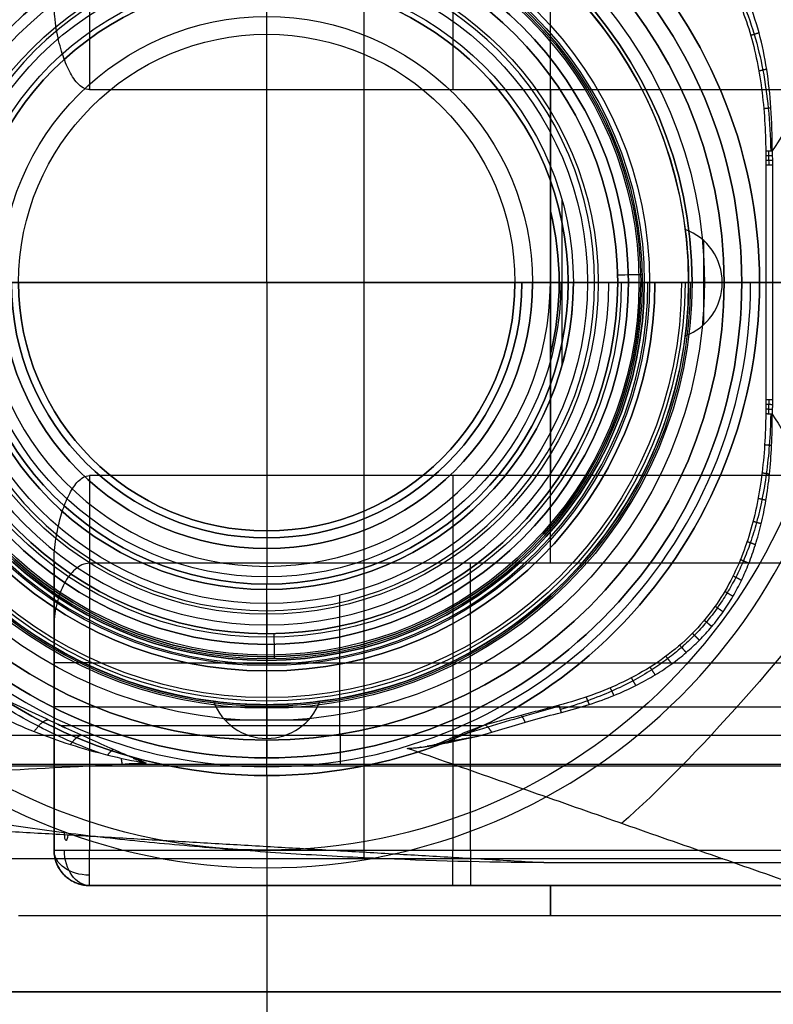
# Model space of a CAD drawing. Header units: centimetres. Extents: x -32 to 15, y -4 to 160.
# Tile 44 of 64: x 6.8 to 8.93, y -2.03 to 0.74. Entities that reach past the tile are written whole.
import ezdxf

# ---------------------------------------------------------------- set-up
doc = ezdxf.new("R2010")
doc.units = ezdxf.units.CM
doc.layers.add('Default', color=7, linetype='Continuous', true_color=0x000000)

# ---------------------------------------------------------------- blocks, each defined once
blk = doc.blocks.new('4255CRO')
at = {"layer": 'Default'}
for p, q in [((77.75, -16.219, -19.914), (77.75, 16.351, -19.914)), ((80.25, 16, 17), (80.25, 5.443, 17)), ((-100, 0, 20), (100, 0, 20)), ((90.5, 0, -19.914), (65, 0, -19.914)), ((68, 0, -17.85), (98, 0, -17.85)), ((68, 0, 17.85), (98, 0, 17.85)), ((84.05, 0, -24.5), (91.127, 0, -24.5)), ((85.6, 0, -32), (89.079, 0, -32)), ((89.263, 0, -31.713), (100, 0, -20)), ((80.25, -5.443, 17), (80.25, -16, 17)), ((80.75, -16, -16), (80.75, -7.913, -16)), ((77.064, -12.758, -24.5), (77.064, -8.812, -24.5)), ((75, -9.05, -29.15), (75, -9.9, -30)), ((75, -9.05, -24.5), (75, -9.05, -29.15)), ((75, -9.9, -30), (75, -9.9, -31.3)), ((70, -10.721, 17), (90.5, -10.721, 17)), ((69, -11.957, 16), (69, -11.957, 13.254)), ((70, -11.957, -16), (91.5, -11.957, -16)), ((69, -12.838, -12.402), (69, -12.838, -15)), ((69, -16, 11.957), (69, -13.254, 11.957)), ((90.5, -13.637, -23.984), (-36, -13.637, -23.984)), ((69, -16, -11.457), (69, -13.688, -11.457)), ((87.868, -16.25, -26.375), (-87.868, -16.25, -26.375)), ((70, -17, 10.721), (90.5, -17, 10.721)), ((70, -17, -10.221), (90.5, -17, -10.221)), ((80.25, -17, 16), (80.25, -17, 5.443)), ((80.25, -17, -5.443), (80.25, -17, -15)), ((9.242, -20, -0.375), (100, -20, -0.375))]:
    blk.add_line(p, q, dxfattribs=at)
for centre, radius, start, end in [((75, 0, -32), 10.6, 0, 180), ((75, 0, -31.3), 9.9, 0, 180), ((75, 0, -32), 10.6, 180, 0), ((75, 0, -31.3), 9.9, 180, 0), ((75.003, 0.007, -32), 13.785, 244.6298, 245.1385)]:
    blk.add_arc(centre, radius, start, end, dxfattribs=at)
at = {"layer": 'Default', "extrusion": (0, 0, -1)}
for centre, radius, start, end in [((-75, 0, 30), 9.9, 0, 180), ((-75, 0, 30.65), 9.9, 0, 180), ((-75, 0, 29.15), 9.05, 0, 180), ((-75, 0, 24.5), 9.05, 0, 180), ((-75, 0, 26.825), 9.05, 0, 180), ((-75, 0, 30), 9.9, 180, 0), ((-75, 0, 30.65), 9.9, 180, 0), ((-75, 0, 29.15), 9.05, 180, 0), ((-75, 0, 24.5), 9.05, 180, 0), ((-75, 0, 26.825), 9.05, 180, 0), ((-70, -16, -16), 1, 270, 0), ((-70, -16, 15), 1, 270, 0), ((-70, -16, -10.721), 1, 270, 0), ((-70, -16, 10.221), 1, 270, 0)]:
    blk.add_arc(centre, radius, start, end, dxfattribs=at)
at = {"layer": 'Default', "extrusion": (1, 0, 0)}
for centre, radius, start, end in [((0, 0, 83), 17.85, 243.6835, 296.3165), ((0, 0, 83), 17.85, 72.2472, 107.7528), ((-12.758, -23.5, 77.079), 1, 213.6901, 270), ((-16, -15, 70), 1, 180, 270), ((0, 0, 83), 17.85, 180, 197.7528), ((0, 0, 83), 17.85, 162.2472, 180)]:
    blk.add_arc(centre, radius, start, end, dxfattribs=at)
at = {"layer": 'Default', "extrusion": (0.020786, -0.999527, 0.022676)}
blk.add_arc((90.054, -32.343, -2.573), 1, 137.476, 156.8211, dxfattribs=at)
at = {"layer": 'Default', "extrusion": (0, -1, 0)}
for centre, start, end in [((90, -32.389, -3.307), 137.4896, 157.1087), ((90, -32.389, 0), 137.4896, 157.1087), ((70, 16, 10.721), 90, 180), ((70, -15, 16), 180, 270)]:
    blk.add_arc(centre, 1, start, end, dxfattribs=at)
at = {"layer": 'Default', "extrusion": (-0.021142, 0.999776, 0)}
blk.add_arc((-85.583, -31.3, -1.586), 0.7, 270, 0, dxfattribs=at)
at = {"layer": 'Default', "extrusion": (0, 1, 0)}
for centre, radius, start, end in [((-85.6, -31.3, 0), 0.7, 270, 0), ((-70, -15, -11.957), 1, 270, 0), ((-70, 16, -16), 1, 0, 90)]:
    blk.add_arc(centre, radius, start, end, dxfattribs=at)
at = {"layer": 'Default', "extrusion": (9.62912e-08, -1, -1.85648e-08)}
blk.add_arc((90, -32.389, 3.307), 1, 137.4896, 157.1087, dxfattribs=at)
at = {"layer": 'Default', "extrusion": (-0.020791, -0.999527, -0.022675)}
blk.add_arc((90.054, -32.343, 2.573), 1, 137.476, 156.8211, dxfattribs=at)
at = {"layer": 'Default', "extrusion": (-0.751148, 0.64511, -0.140036)}
blk.add_arc((-49.601, -32.297, -69.789), 8.139, 237.2745, 315.2765, dxfattribs=at)
at = {"layer": 'Default', "extrusion": (-1, 0, 0)}
for centre, radius, start, end in [((0, 0, -69), 17.85, 26.3165, 63.6835), ((0, 0, -69), 17.85, 302.8244, 333.6835), ((16, 16, -70), 1, 0, 90), ((16, 16, -80.25), 1, 0, 90), ((16, -15, -80.75), 1, 270, 0)]:
    blk.add_arc(centre, radius, start, end, dxfattribs=at)
at = {"layer": 'Default', "extrusion": (0.999776, 0.021142, 0)}
blk.add_arc((-12.186, -31.3, 74.983), 0.7, 270, 0, dxfattribs=at)
at = {"layer": 'Default', "extrusion": (-0.962222, -0.271234, 0.023667)}
blk.add_arc((34.959, -30.603, -77.627), 1, 133.6883, 154.4221, dxfattribs=at)
at = {"layer": 'Default', "extrusion": (-0.994517, 0.058006, -0.087009)}
blk.add_arc((10.671, -26.557, -68.082), 1, 326.1644, 38.44, dxfattribs=at)
at = {"layer": 'Default', "extrusion": (0, 0.707107, -0.707107)}
blk.add_arc((-70, -21.92, -0.707), 1, 270, 0, dxfattribs=at)
at = {"layer": 'Default', "extrusion": (-0.707107, 0, -0.707107)}
blk.add_arc((16, -38.184, -60.811), 1, 0, 90, dxfattribs=at)
at = {"layer": 'Default'}
for points, degree in [([(99.68, 20, -20.349), (94.469, 11.856, -26.033), (89.259, 3.711, -31.718)], 2), ([(70, 16, 17), (70, 10.721, 17), (70, 5.443, 17)], 2), ([(89.259, 3.711, -31.718), (89.261, 4.137, -31.715), (89.237, 4.948, -31.71), (89.117, 6.024, -31.705), (88.91, 7.032, -31.702), (88.564, 8.089, -31.701), (87.971, 9.225, -31.701), (87.099, 10.251, -31.701), (86.106, 11.006, -31.701), (85.105, 11.531, -31.702), (84.201, 11.875, -31.705), (83.603, 12.046, -31.707), (83.311, 12.119, -31.709)], 3), ([(83.247, 11.918, -32), (83.559, 11.834, -32), (84.174, 11.643, -32), (85.065, 11.274, -32), (85.922, 10.798, -32), (86.719, 10.2, -32), (87.422, 9.465, -32), (87.948, 8.693, -32), (88.325, 7.938, -32), (88.607, 7.17, -32), (88.82, 6.348, -32), (88.969, 5.471, -32), (89.053, 4.573, -32), (89.073, 3.991, -32), (89.077, 3.701, -32)], 3), ([(70, 5.443, 17), (69.937, 5.443, 17), (69.817, 5.48, 16.988), (69.658, 5.615, 16.944), (69.522, 5.799, 16.882), (69.405, 6.012, 16.808), (69.301, 6.255, 16.719), (69.209, 6.522, 16.617), (69.129, 6.818, 16.498), (69.062, 7.146, 16.359), (69.014, 7.507, 16.197), (69, 7.774, 16.069), (69, 7.913, 16)], 3), ([(70, 5.443, 17), (80.25, 5.443, 17), (90.5, 5.443, 17)], 2), ([(89.077, 3.701, -32), (89.077, 3.636, -32), (89.078, 3.505, -32), (89.079, 3.373, -32), (89.079, 3.307, -32)], 3), ([(89.259, 3.711, -31.718), (89.26, 3.667, -31.717), (89.261, 3.577, -31.715), (89.263, 3.443, -31.714), (89.263, 3.352, -31.713), (89.263, 3.307, -31.713)], 3), ([(89.079, 3.307, -32), (89.079, 0, -32), (89.079, -3.307, -32)], 2), ([(89.263, 3.307, -31.713), (89.263, 0, -31.713), (89.263, -3.307, -31.713)], 2), ([(84.9, 0, -30), (84.475, 0, -29.575), (84.05, 0, -29.15)], 2), ([(84.05, 0, -24.5), (84.05, 0, -26.825), (84.05, 0, -29.15)], 2), ([(84.9, 0, -30), (84.9, 0, -30.65), (84.9, 0, -31.3)], 2), ([(89.079, -3.307, -32), (89.079, -3.373, -32), (89.078, -3.505, -32), (89.077, -3.636, -32), (89.077, -3.701, -32)], 3), ([(89.263, -3.307, -31.713), (89.263, -3.352, -31.713), (89.263, -3.443, -31.714), (89.261, -3.577, -31.715), (89.26, -3.667, -31.717), (89.259, -3.711, -31.718)], 3), ([(89.077, -3.701, -32), (89.073, -3.99, -32), (89.053, -4.571, -32), (88.969, -5.467, -32), (88.822, -6.342, -32), (88.609, -7.163, -32), (88.328, -7.93, -32), (87.953, -8.685, -32), (87.428, -9.458, -32), (86.725, -10.195, -32), (85.927, -10.795, -32), (85.069, -11.272, -32), (84.175, -11.642, -32), (83.559, -11.834, -32), (83.247, -11.918, -32)], 3), ([(83.311, -12.119, -31.709), (83.589, -12.05, -31.707), (84.115, -11.899, -31.705), (84.808, -11.645, -31.703), (85.425, -11.365, -31.702), (85.973, -11.061, -31.701), (86.438, -10.748, -31.701), (86.837, -10.433, -31.701), (87.209, -10.088, -31.701), (87.56, -9.704, -31.701), (87.878, -9.287, -31.701), (88.156, -8.85, -31.701), (88.395, -8.399, -31.701), (88.604, -7.924, -31.701), (88.789, -7.402, -31.702), (88.952, -6.814, -31.703), (89.088, -6.151, -31.705), (89.188, -5.415, -31.708), (89.249, -4.61, -31.712), (89.261, -4.02, -31.716), (89.259, -3.711, -31.718)], 3), ([(89.259, -3.711, -31.718), (94.469, -11.856, -26.033), (99.68, -20, -20.349)], 2), ([(69, -7.913, 16), (69, -7.789, 16.062), (69.011, -7.548, 16.177), (69.051, -7.218, 16.327), (69.107, -6.917, 16.456), (69.174, -6.643, 16.569), (69.252, -6.392, 16.667), (69.338, -6.163, 16.753), (69.44, -5.944, 16.832), (69.553, -5.753, 16.898), (69.678, -5.596, 16.95), (69.824, -5.478, 16.989), (69.939, -5.443, 17), (70, -5.443, 17)], 3), ([(90.5, -5.443, 17), (80.25, -5.443, 17), (70, -5.443, 17)], 2), ([(70, -5.443, 17), (70, -10.721, 17), (70, -16, 17)], 2), ([(70, -7.913, -16), (69.927, -7.913, -16), (69.785, -7.946, -15.984), (69.588, -8.077, -15.918), (69.425, -8.259, -15.825), (69.283, -8.485, -15.705), (69.17, -8.735, -15.567), (69.08, -9.017, -15.406), (69.017, -9.33, -15.219), (69, -9.558, -15.076), (69, -9.676, -15)], 3), ([(69, -7.913, 16), (69, -11.957, 16), (69, -16, 16)], 2), ([(91.5, -7.913, -16), (80.75, -7.913, -16), (70, -7.913, -16)], 2), ([(70, -7.913, -16), (70, -11.957, -16), (70, -16, -16)], 2), ([(69, -16, -15), (69, -12.838, -15), (69, -9.676, -15)], 2), ([(64.048, -9.919, -32), (64.28, -10.132, -32), (64.738, -10.522, -31.977), (65.366, -10.995, -31.906), (65.993, -11.416, -31.808), (66.681, -11.828, -31.676), (67.494, -12.252, -31.497), (68.422, -12.663, -31.27), (69.463, -13.037, -30.998), (70.509, -13.331, -30.718), (71.232, -13.484, -30.525), (71.597, -13.547, -30.429)], 3), ([(69.097, -12.448, -32), (68.55, -12.189, -32), (67.433, -11.681, -32), (65.66, -10.836, -32), (64.572, -10.24, -32), (64.048, -9.919, -32)], 3), ([(83.247, -11.918, -32), (83.069, -11.966, -32), (82.712, -12.061, -32), (82.168, -12.203, -32), (81.621, -12.347, -32), (81.256, -12.448, -32), (81.074, -12.5, -32)], 3), ([(80.967, -12.784, -31.41), (81.221, -12.709, -31.473), (81.733, -12.558, -31.581), (82.484, -12.339, -31.683), (83.031, -12.189, -31.71), (83.311, -12.119, -31.709)], 3), ([(69.326, -12.554, -31.919), (69.288, -12.537, -31.933), (69.211, -12.502, -31.96), (69.135, -12.466, -31.987), (69.097, -12.448, -32)], 3), ([(63, -12.758, -24.5), (77.064, -12.758, -24.5), (91.127, -12.758, -24.5)], 2), ([(81.074, -12.5, -32), (75.141, -12.5, -32), (69.208, -12.5, -32)], 2), ([(69.208, -12.5, -32), (69.228, -12.509, -31.986), (69.267, -12.527, -31.959), (69.306, -12.545, -31.932), (69.326, -12.554, -31.919)], 3), ([(69.211, -12.502, -31.998), (69.211, -12.502, -31.979), (69.211, -12.502, -31.96)], 2), ([(69.326, -12.554, -31.919), (69.552, -12.656, -31.766), (69.997, -12.858, -31.462), (70.653, -13.151, -31.024), (71.086, -13.336, -30.746), (71.301, -13.426, -30.611)], 3), ([(79.884, -12.979, -31.282), (80.084, -12.891, -31.413), (80.481, -12.723, -31.666), (80.876, -12.571, -31.893), (81.074, -12.5, -32)], 3), ([(79.097, -13.124, -31.064), (79.183, -13.119, -31.071), (79.363, -13.1, -31.095), (79.641, -13.058, -31.148), (79.94, -13.004, -31.21), (80.259, -12.941, -31.277), (80.598, -12.867, -31.344), (80.841, -12.813, -31.389), (80.967, -12.784, -31.41)], 3), ([(79.097, -13.124, -31.064), (79.151, -13.121, -31.069), (79.255, -13.111, -31.083), (79.389, -13.094, -31.108), (79.511, -13.075, -31.137), (79.62, -13.054, -31.168), (79.72, -13.032, -31.202), (79.809, -13.007, -31.239), (79.861, -12.989, -31.267), (79.884, -12.979, -31.282)], 3), ([(79.884, -12.979, -31.282), (79.912, -12.974, -31.285), (79.971, -12.964, -31.291), (80.066, -12.947, -31.301), (80.168, -12.929, -31.313), (80.278, -12.91, -31.326), (80.395, -12.889, -31.34), (80.522, -12.866, -31.356), (80.658, -12.841, -31.373), (80.804, -12.814, -31.391), (80.911, -12.794, -31.404), (80.967, -12.784, -31.41)], 3), ([(78.966, -13.132, -31.052), (78.988, -13.13, -31.054), (79.034, -13.128, -31.059), (79.075, -13.125, -31.062), (79.097, -13.124, -31.064)], 3), ([(98.573, -20, -20.75), (88.769, -16.566, -25.901), (78.966, -13.132, -31.052)], 2), ([(71.597, -13.547, -30.429), (69.048, -13.684, -30.224), (64.054, -13.938, -29.844), (56.913, -14.261, -29.359), (50.006, -14.537, -28.944), (43.262, -14.773, -28.591), (36.596, -14.972, -28.292), (29.918, -15.139, -28.042), (23.193, -15.273, -27.841), (16.433, -15.373, -27.69), (9.662, -15.439, -27.591), (2.9, -15.471, -27.543), (-3.843, -15.469, -27.547), (-10.573, -15.432, -27.601), (-17.307, -15.362, -27.707), (-24.058, -15.257, -27.864), (-30.835, -15.118, -28.073), (-37.632, -14.944, -28.334), (-44.432, -14.735, -28.648), (-51.216, -14.491, -29.013), (-57.972, -14.215, -29.428), (-64.727, -13.904, -29.894), (-69.299, -13.671, -30.244), (-71.597, -13.547, -30.429)], 3), ([(90.5, -13.59, -24.055), (76.75, -13.59, -24.055), (63, -13.59, -24.055)], 2), ([(71.597, -13.547, -30.429), (71.537, -13.526, -30.46), (71.418, -13.484, -30.523), (71.302, -13.442, -30.584), (71.245, -13.421, -30.614)], 3), ([(71.245, -13.421, -30.614), (71.254, -13.422, -30.614), (71.273, -13.423, -30.613), (71.292, -13.425, -30.611), (71.301, -13.426, -30.611)], 3), ([(71.245, -13.421, -30.614), (71.264, -13.425, -30.609), (71.302, -13.433, -30.598), (71.357, -13.445, -30.582), (71.394, -13.452, -30.572), (71.413, -13.455, -30.567)], 3), ([(71.301, -13.426, -30.611), (71.311, -13.43, -30.605), (71.334, -13.438, -30.593), (71.371, -13.447, -30.579), (71.398, -13.453, -30.571), (71.413, -13.455, -30.567)], 3), ([(71.329, -13.439, -30.591), (71.359, -13.454, -30.568), (71.39, -13.47, -30.545), (71.42, -13.485, -30.522)], 3), ([(71.413, -13.455, -30.567), (71.443, -13.471, -30.544), (71.504, -13.501, -30.498), (71.566, -13.532, -30.452), (71.597, -13.547, -30.429)], 3), ([(56.142, -14.795, -22.247), (69.478, -15.573, -21.08), (82.814, -16.351, -19.914)], 2), ([(69, -16, -7.913), (69, -16.062, -7.789), (69.011, -16.177, -7.548), (69.051, -16.327, -7.218), (69.107, -16.456, -6.917), (69.174, -16.569, -6.643), (69.252, -16.667, -6.392), (69.338, -16.753, -6.163), (69.44, -16.832, -5.944), (69.553, -16.898, -5.753), (69.678, -16.95, -5.596), (69.824, -16.989, -5.478), (69.939, -17, -5.443), (70, -17, -5.443)], 3), ([(70, -17, 5.443), (69.937, -17, 5.443), (69.817, -16.988, 5.48), (69.658, -16.944, 5.615), (69.522, -16.882, 5.799), (69.405, -16.808, 6.012), (69.301, -16.719, 6.255), (69.209, -16.617, 6.522), (69.129, -16.498, 6.818), (69.062, -16.359, 7.146), (69.014, -16.197, 7.507), (69, -16.069, 7.774), (69, -16, 7.913)], 3), ([(69, -16, 16), (69, -16, 11.957), (69, -16, 7.913)], 2), ([(69, -16, -7.913), (69, -16, -11.457), (69, -16, -15)], 2), ([(70, -16, 17), (80.25, -16, 17), (90.5, -16, 17)], 2), ([(70, -16, -16), (80.75, -16, -16), (91.5, -16, -16)], 2), ([(82.814, -16.351, -19.914), (86.657, -16.351, -19.914), (90.5, -16.351, -19.914)], 2), ([(70, -17, 5.443), (80.25, -17, 5.443), (90.5, -17, 5.443)], 2), ([(90.5, -17, 16), (80.25, -17, 16), (70, -17, 16)], 2), ([(70, -17, 16), (70, -17, 10.721), (70, -17, 5.443)], 2), ([(90.5, -17, -5.443), (80.25, -17, -5.443), (70, -17, -5.443)], 2), ([(70, -17, -5.443), (70, -17, -10.221), (70, -17, -15)], 2), ([(70, -17, -15), (80.25, -17, -15), (90.5, -17, -15)], 2), ([(98, -17.85), (83, -17.85), (68, -17.85)], 2), ([(-100, -20, 20), (0, -20, 20), (100, -20, 20)], 2), ([(98.573, -20, -20.75), (0, -20, -20.75), (-98.573, -20, -20.75)], 2)]:
    blk.add_open_spline(points, degree=degree, dxfattribs=at)
for points, knots in [([(83.285, 12.036, -31.804), (83.581, 11.952, -31.811), (84.183, 11.758, -31.827), (85.103, 11.368, -31.852), (86.055, 10.826, -31.874), (86.987, 10.077, -31.889), (87.787, 9.132, -31.889), (88.375, 8.082, -31.872), (88.764, 7.027, -31.849), (89.013, 5.98, -31.822), (89.166, 4.879, -31.794), (89.209, 4.113, -31.775), (89.218, 3.709, -31.766)], [0, 0, 0, 0, 0.0818457, 0.1689778, 0.2679046, 0.3774084, 0.4934004, 0.6046386, 0.7038871, 0.7965974, 0.8930959, 1, 1, 1, 1]), ([(89.154, 3.706, -31.853), (89.154, 3.706, -31.853), (89.155, 3.662, -31.852), (89.157, 3.573, -31.851), (89.158, 3.44, -31.849), (89.159, 3.351, -31.849), (89.159, 3.307, -31.849)], [0, 0, 0, 0, 0, 0.330919, 0.664244, 1, 1, 1, 1]), ([(89.159, -3.307, -31.849), (89.159, -3.351, -31.849), (89.158, -3.44, -31.849), (89.157, -3.573, -31.851), (89.155, -3.662, -31.852), (89.154, -3.706, -31.853)], [0, 0, 0, 0, 0.3357563, 0.6690805, 0.9999993, 0.9999993, 0.9999993, 0.9999993]), ([(89.217, -3.709, -31.766), (89.217, -3.709, -31.766), (89.211, -4.003, -31.773), (89.185, -4.566, -31.786), (89.102, -5.369, -31.807), (88.982, -6.094, -31.825), (88.829, -6.745, -31.841), (88.652, -7.324, -31.855), (88.455, -7.84, -31.867), (88.236, -8.311, -31.876), (87.992, -8.753, -31.883), (87.716, -9.174, -31.887), (87.408, -9.574, -31.889), (87.071, -9.946, -31.888), (86.707, -10.29, -31.884), (86.306, -10.616, -31.878), (85.851, -10.932, -31.869), (85.325, -11.24, -31.857), (84.723, -11.533, -31.842), (84.038, -11.806, -31.824), (83.546, -11.962, -31.811), (83.285, -12.036, -31.804)], [0, 0, 0, 0, 0, 0.0779278, 0.1491759, 0.2145499, 0.2742053, 0.3282173, 0.377412, 0.4236201, 0.4689972, 0.5147996, 0.5610057, 0.6069055, 0.6519695, 0.6976722, 0.7474091, 0.8024952, 0.8624166, 0.9277883, 0.9999995, 0.9999995, 0.9999995, 0.9999995]), ([(70.328, -13.273, -30.766), (70.054, -13.177, -30.868), (69.455, -12.944, -31.089), (68.576, -12.533, -31.4), (67.724, -12.056, -31.679), (67.069, -11.629, -31.873), (66.701, -11.363, -31.969), (66.575, -11.269, -32)], [0.1541166, 0.1541166, 0.1541166, 0.1541166, 0.260942, 0.3897048, 0.5092981, 0.616804, 0.6735266, 0.6735266, 0.6735266, 0.6735266]), ([(83.256, -11.946, -31.944), (83.256, -11.946, -31.944), (82.905, -12.037, -31.948), (82.227, -12.233, -31.911), (81.224, -12.54, -31.75), (80.548, -12.745, -31.579), (80.193, -12.849, -31.473), (80.168, -12.856, -31.466)], [-0.0000027, -0.0000027, -0.0000027, -0.0000027, 0, 0.2486828, 0.4837977, 0.7293641, 0.7479723, 0.7479723, 0.7479723, 0.7479723]), ([(79.627, -13.059, -31.146), (79.604, -13.062, -31.145), (79.569, -13.067, -31.143), (79.535, -13.071, -31.142), (79.524, -13.072, -31.142)], [0.85190942, 0.85190942, 0.85190942, 0.85190942, 0.86359096, 0.8692581, 0.8692581, 0.8692581, 0.8692581]), ([(71.33, -13.439, -30.59), (71.333, -13.439, -30.59), (71.338, -13.44, -30.59), (71.343, -13.44, -30.59), (71.345, -13.44, -30.589)], [0.08475108, 0.08475108, 0.08475108, 0.08475108, 0.09525406, 0.09953701, 0.09953701, 0.09953701, 0.09953701]), ([(82.814, -16.351, -19.914), (81.174, -16.351, -19.914), (78.785, -16.28, -19.914), (75.676, -16.109, -19.914), (73.383, -15.942, -19.914), (71.505, -15.77, -19.914), (70.028, -15.607, -19.914), (68.934, -15.471, -19.914), (67.858, -15.317, -19.914), (66.983, -15.168, -19.914), (66.303, -15.027, -19.914), (65.891, -14.927, -19.914), (65.574, -14.834, -19.914), (65.347, -14.753, -19.914), (65.169, -14.675, -19.914), (65.052, -14.587, -19.914), (65, -14.536, -19.914), (65, -14.485, -19.914)], [-18.045789, -18.045789, -18.045789, -18.045789, -13.534342, -11.278618, -9.022895, -6.767171, -5.639309, -4.511447, -3.383585, -2.255724, -1.691793, -1.127862, -0.845896, -0.563931, -0.281965, -0.140983, 0, 0, 0, 0])]:
    blk.add_open_spline(points, degree=3, knots=knots, dxfattribs=at)
for points, weights, degree in [([(88.887, 7.041, -31.702), (88.791, 7.01, -31.785), (88.713, 6.984, -31.885), (88.654, 6.964, -32)], [1.01052176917, 0.997212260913, 0.99652964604, 1.00847392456], 3), ([(89.103, 6.013, -31.705), (89.011, 5.994, -31.789), (88.937, 5.977, -31.888), (88.882, 5.964, -32)], [1.00653957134, 0.996444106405, 0.998037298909, 1.01131914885], 3), ([(89.223, 4.925, -31.71), (89.138, 4.914, -31.794), (89.07, 4.905, -31.892), (89.02, 4.898, -32)], [1.00328111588, 0.996446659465, 1.00028916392, 1.01480862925], 3), ([(89.257, 3.711, -31.72), (89.181, 3.708, -31.803), (89.121, 3.704, -31.897), (89.077, 3.701, -32)], [1.00715610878, 0.997685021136, 0.997615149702, 1.00694649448], 3), ([(89.259, 3.711, -31.718), (89.258, 3.711, -31.718), (89.258, 3.711, -31.719), (89.257, 3.711, -31.72)], [1.00099551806, 1.00096806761, 1.00094118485, 1.00091486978], 3), ([(89.261, 3.577, -31.715), (89.184, 3.575, -31.799), (89.122, 3.573, -31.895), (89.078, 3.57, -32)], [1.00736757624, 0.997605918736, 0.99754452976, 1.00718340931], 3), ([(89.262, 3.442, -31.714), (89.185, 3.441, -31.798), (89.123, 3.44, -31.895), (89.079, 3.439, -32)], [1.00736078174, 0.997557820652, 0.997546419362, 1.00732657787], 3), ([(89.263, 3.307, -31.713), (89.228, 3.307, -31.751), (89.196, 3.307, -31.792), (89.167, 3.307, -31.835)], [1.00735394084, 1.0029044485, 1.00047407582, 1.00006282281], 3), ([(89.263, -3.307, -31.713), (89.263, -3.307, -31.713), (89.263, -3.307, -31.713), (89.263, -3.307, -31.713)], [1.00735394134, 1.00734850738, 1.00734307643, 1.00733764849], 3), ([(89.261, -3.577, -31.715), (89.184, -3.575, -31.799), (89.122, -3.573, -31.895), (89.078, -3.57, -32)], [1.00736757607, 0.997605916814, 0.997544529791, 1.007183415], 3), ([(89.262, -3.442, -31.714), (89.185, -3.441, -31.798), (89.123, -3.44, -31.895), (89.079, -3.439, -32)], [1.00736078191, 0.997557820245, 0.997546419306, 1.00732657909], 3), ([(89.259, -3.711, -31.718), (89.182, -3.708, -31.801), (89.121, -3.704, -31.896), (89.077, -3.701, -32)], [1.00100029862, 0.997422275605, 1.00344307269, 1.01906268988], 3), ([(89.242, -4.597, -31.712), (89.159, -4.588, -31.796), (89.093, -4.581, -31.893), (89.044, -4.575, -32)], [1.00253009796, 0.996612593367, 1.00107517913, 1.01591785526], 3), ([(89.182, -5.403, -31.708), (89.094, -5.39, -31.792), (89.023, -5.378, -31.89), (88.971, -5.368, -32)], [1.00458276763, 0.996341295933, 0.999215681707, 1.01320592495], 3), ([(89.082, -6.139, -31.705), (88.99, -6.118, -31.789), (88.915, -6.101, -31.888), (88.86, -6.087, -32)], [1.00698674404, 0.996503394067, 0.997817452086, 1.0109289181], 3), ([(88.948, -6.801, -31.703), (88.853, -6.774, -31.786), (88.775, -6.751, -31.886), (88.717, -6.732, -32)], [1.00952571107, 0.996978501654, 0.996826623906, 1.00907007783], 3), ([(88.785, -7.391, -31.702), (88.689, -7.356, -31.784), (88.609, -7.327, -31.885), (88.55, -7.304, -32)], [1.01197483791, 0.997623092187, 0.996171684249, 1.0076206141], 3), ([(88.6, -7.916, -31.701), (88.503, -7.873, -31.783), (88.422, -7.838, -31.883), (88.362, -7.81, -32)], [1.01417671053, 0.998307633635, 0.99576116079, 1.00653729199], 3), ([(88.39, -8.395, -31.701), (88.294, -8.345, -31.782), (88.214, -8.303, -31.883), (88.154, -8.27, -32)], [1.01605840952, 0.998950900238, 0.995512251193, 1.00574246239], 3), ([(88.15, -8.848, -31.701), (88.056, -8.79, -31.781), (87.977, -8.742, -31.882), (87.918, -8.705, -32)], [1.01757045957, 0.999499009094, 0.995367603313, 1.00517624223], 3), ([(87.871, -9.284, -31.701), (87.781, -9.219, -31.781), (87.705, -9.164, -31.882), (87.647, -9.123, -32)], [1.01861140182, 0.999890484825, 0.995292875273, 1.00481857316], 3), ([(87.554, -9.698, -31.701), (87.468, -9.626, -31.781), (87.397, -9.566, -31.882), (87.342, -9.52, -32)], [1.01905121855, 1.00005866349, 0.995266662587, 1.00467521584], 3), ([(87.206, -10.082, -31.701), (87.126, -10.004, -31.781), (87.058, -9.938, -31.882), (87.007, -9.889, -32)], [1.01883116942, 0.999968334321, 0.99527641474, 1.00475541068], 3), ([(86.833, -10.428, -31.701), (86.759, -10.345, -31.781), (86.697, -10.276, -31.882), (86.65, -10.224, -32)], [1.01800187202, 0.999652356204, 0.995330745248, 1.00503703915], 3), ([(86.427, -10.748, -31.701), (86.361, -10.661, -31.782), (86.305, -10.589, -31.883), (86.262, -10.535, -32)], [1.0166341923, 0.999150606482, 0.995449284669, 1.00553022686], 3), ([(85.959, -11.059, -31.701), (85.9, -10.97, -31.782), (85.851, -10.896, -31.883), (85.813, -10.841, -32)], [1.014705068, 0.998470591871, 0.995678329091, 1.00632827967], 3), ([(85.413, -11.361, -31.702), (85.363, -11.271, -31.784), (85.321, -11.196, -31.885), (85.289, -11.141, -32)], [1.0122700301, 0.997699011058, 0.996105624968, 1.00748987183], 3), ([(84.795, -11.641, -31.703), (84.754, -11.551, -31.786), (84.719, -11.478, -31.886), (84.692, -11.423, -32)], [1.00955080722, 0.996984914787, 0.996818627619, 1.00905194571], 3), ([(83.311, -12.119, -31.709), (83.285, -12.036, -31.792), (83.264, -11.968, -31.89), (83.247, -11.918, -32)], [1.02260189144, 1.00435426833, 0.997155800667, 1.00100648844], 3), ([(84.099, -11.894, -31.705), (84.065, -11.807, -31.789), (84.038, -11.736, -31.888), (84.016, -11.683, -32)], [1.00678089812, 0.996480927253, 0.997914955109, 1.01108298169], 3), ([(82.295, -12.395, -31.652), (82.253, -12.307, -31.751), (82.215, -12.24, -31.869), (82.183, -12.2, -32)], [1.02260195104, 1.00155102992, 0.995204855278, 1.00356342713], 3), ([(68.441, -12.657, -31.262), (68.609, -12.426, -31.428), (68.751, -12.313, -31.696), (68.842, -12.328, -32)], [1.0138864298, 0.975912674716, 1.01582103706, 1.13361151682], 3), ([(81.344, -12.673, -31.497), (81.272, -12.559, -31.639), (81.209, -12.491, -31.811), (81.158, -12.476, -32)], [1.02260200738, 0.993345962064, 0.9924916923, 1.02003919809], 3), ([(69.212, -12.502, -31.959), (69.239, -12.515, -31.959), (69.267, -12.527, -31.959)], [0.999975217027, 0.999975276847, 0.999980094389], 2), ([(69.463, -13.024, -30.997), (69.587, -12.852, -31.154), (69.697, -12.763, -31.371), (69.78, -12.76, -31.61)], [1.00289200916, 0.988888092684, 1.0257423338, 1.1134547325], 3), ([(79.73, -13.029, -31.207), (79.727, -13.034, -31.193), (79.725, -13.039, -31.18), (79.723, -13.043, -31.166)], [1.0008221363, 1.00040237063, 1.00014334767, 1.00004506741], 3), ([(79.823, -13.002, -31.247), (79.82, -13.011, -31.227), (79.818, -13.019, -31.206), (79.815, -13.027, -31.185)], [1.00215804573, 1.00110626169, 1.00043893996, 1.00015608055], 3), ([(79.921, -12.972, -31.286), (79.918, -12.986, -31.259), (79.915, -12.998, -31.232), (79.913, -13.009, -31.205)], [1.00392684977, 1.00206732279, 1.00086821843, 1.00032953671], 3), ([(80.023, -12.955, -31.296), (80.021, -12.967, -31.273), (80.019, -12.978, -31.25), (80.017, -12.988, -31.227)], [1.00392684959, 1.00230122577, 1.0011803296, 1.0005641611], 3), ([(80.134, -12.935, -31.309), (80.133, -12.946, -31.289), (80.131, -12.956, -31.27), (80.13, -12.966, -31.25)], [1.0039268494, 1.00253526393, 1.00151353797, 1.00086167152], 3), ([(80.317, -12.903, -31.33), (80.288, -12.872, -31.386), (80.261, -12.847, -31.446), (80.235, -12.828, -31.508)], [1.00881550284, 1.00224050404, 0.999343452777, 1.00012434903], 3), ([(80.254, -12.914, -31.323), (80.253, -12.924, -31.307), (80.252, -12.933, -31.291), (80.252, -12.941, -31.275)], [1.00392684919, 1.0027710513, 1.00187039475, 1.00122487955], 3), ([(80.384, -12.891, -31.339), (80.384, -12.899, -31.326), (80.383, -12.906, -31.314), (80.383, -12.914, -31.301)], [1.00392684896, 1.00300992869, 1.00225358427, 1.00165781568], 3), ([(80.525, -12.865, -31.356), (80.525, -12.871, -31.347), (80.525, -12.877, -31.338), (80.524, -12.883, -31.329)], [1.00392684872, 1.00325220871, 1.00266449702, 1.00216371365], 3), ([(80.678, -12.837, -31.375), (80.678, -12.841, -31.37), (80.678, -12.845, -31.364), (80.678, -12.849, -31.358)], [1.00392684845, 1.00349766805, 1.00310366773, 1.00274484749], 3), ([(80.844, -12.807, -31.396), (80.845, -12.808, -31.393), (80.845, -12.81, -31.391), (80.845, -12.812, -31.389)], [1.00392684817, 1.00374999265, 1.00357911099, 1.00341420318], 3), ([(70.515, -13.32, -30.716), (70.57, -13.246, -30.803), (70.623, -13.191, -30.904), (70.672, -13.157, -31.014)], [1.00013581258, 1.00161776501, 1.01522773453, 1.04096572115], 3), ([(79.124, -13.122, -31.067), (79.124, -13.122, -31.067), (79.124, -13.122, -31.067), (79.124, -13.122, -31.067)], [1.00321207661, 1.00321631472, 1.00322055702, 1.00322480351], 3), ([(79.194, -13.117, -31.075), (79.194, -13.117, -31.074), (79.193, -13.117, -31.074), (79.193, -13.117, -31.074)], [1.00199701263, 1.00201417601, 1.00203145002, 1.00204883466], 3), ([(79.263, -13.11, -31.085), (79.263, -13.11, -31.084), (79.262, -13.11, -31.083), (79.262, -13.11, -31.083)], [1.00115493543, 1.00118853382, 1.00122286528, 1.0012579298], 3), ([(79.333, -13.101, -31.098), (79.333, -13.102, -31.096), (79.332, -13.102, -31.095), (79.331, -13.102, -31.093)], [1.00058153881, 1.00062629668, 1.00067363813, 1.00072356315], 3), ([(79.405, -13.091, -31.113), (79.405, -13.092, -31.11), (79.404, -13.092, -31.107), (79.403, -13.093, -31.105)], [1.0002176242, 1.00026129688, 1.00031154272, 1.0003683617], 3), ([(79.481, -13.08, -31.13), (79.479, -13.081, -31.126), (79.478, -13.082, -31.122), (79.477, -13.083, -31.118)], [1.00002901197, 1.00005315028, 1.00009235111, 1.00014661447], 3), ([(79.559, -13.066, -31.151), (79.558, -13.068, -31.145), (79.556, -13.069, -31.139), (79.555, -13.071, -31.132)], [1.00002007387, 0.999990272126, 0.999993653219, 1.00003021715], 3), ([(79.642, -13.049, -31.176), (79.64, -13.052, -31.167), (79.639, -13.055, -31.158), (79.637, -13.058, -31.148)], [1.00024009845, 1.00008772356, 1.00000787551, 1.00000055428], 3), ([(70.892, -13.409, -30.615), (70.9, -13.47, -30.537), (70.909, -13.529, -30.457), (70.918, -13.584, -30.374)], [1.04435160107, 1.05050731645, 1.05730381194, 1.06474108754], 3), ([(71.341, -13.441, -30.587), (71.341, -13.441, -30.589), (71.34, -13.44, -30.59), (71.34, -13.439, -30.591)], [1.00000219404, 0.999999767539, 0.999999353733, 1.00000095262], 3), ([(71.597, -13.547, -30.429), (71.597, -13.547, -30.429), (71.597, -13.547, -30.429), (71.597, -13.547, -30.429)], [1.00030328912, 1.00030328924, 1.00030328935, 1.00030328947], 3)]:
    blk.add_rational_spline(points, weights, degree=degree, dxfattribs=at)
blk = doc.blocks.new('4725')
at = {"layer": 'Default'}
for p, q in [((9.25, 22.5), (11.7, 22.5)), ((8.25, 18.5), (8.25, 21.5)), ((10.75, 20), (11.8, 20)), ((8.25, 18.5), (8.65, 18.5)), ((8.325, 18.5, 2.349), (8.325, 18.5, -2.349)), ((8, 17.2), (8.65, 17.2)), ((9.65, 7), (10, 7)), ((7.2, 1), (7.5, 1)), ((7.2, 0), (8.3, 0))]:
    blk.add_line(p, q, dxfattribs=at)
at = {"layer": 'Default', "extrusion": (0, 1, 0)}
for centre, radius, start, end in [((0, 0, 22.5), 11.7, 180, 0), ((0, 0, 22.2), 12, 180, 360), ((0, 0, 21.2), 12, 180, 0), ((0, 0, 21.2), 12, 0, 180), ((0, 0, 20.2), 12, 180, 0), ((0, 0, 20), 11.8, 180, 0), ((0, 0, 20), 8.25, 165.8589, 194.1411), ((0, 0, 18.05), 10.55, 0, 180), ((0, 0, 18.05), 10.55, 180, 0), ((0, 0, 17.85), 8.65, 0, 180), ((0, 0, 17.85), 8.65, 180, 0), ((0, 0, 17.2), 8.65, 180, 0), ((0, 0, 16.3), 10.55, 0, 180), ((0, 0, 16.3), 10.55, 180, 0), ((0, 0, 15.694), 10.2, 180, 0), ((0, 0, 15.694), 10.2, 0, 180), ((0, 0, 11.447), 10.2, 0, 180), ((0, 0, 11.447), 10.2, 180, 0), ((0, 0, 8.667), 7.5, 0, 180), ((0, 0, 8.667), 7.5, 180, 0), ((0, 0, 7.2), 10.2, 0, 180), ((0, 0, 7.2), 10.2, 180, 0), ((0, 0, 7), 10, 180, 0), ((0, 0, 5.6), 8.65, 0, 180), ((0, 0, 5.6), 8.65, 180, 0), ((0, 0, 5.2), 8.65, 0, 180), ((0, 0, 5.2), 8.65, 180, 0), ((0, 0, 4.5), 9.35, 180, 0), ((0, 0, 4.5), 9.35, 0, 180), ((0, 0, 2.925), 9.35, 0, 180), ((0, 0, 2.925), 9.35, 180, 0), ((0, 0, 1.35), 9.35, 0, 180), ((0, 0, 1.35), 9.35, 180, 0), ((0, 0, 1), 7.5, 0, 180), ((0, 0, 1), 7.5, 180, 0), ((0, 0, 1), 7.2, 180, 0), ((0, 0, 0.5), 8.5, 180, 0), ((0, 0, 0.5), 8.5, 0, 180), ((0, 0, 0.35), 8.5, 0, 180), ((0, 0, 0.35), 8.5, 180, 0), ((0, 0, 0.5), 7, 180, 0), ((0, 0, 0.5), 7, 0, 180), ((0, 0, 0.2), 8.5, 180, 0), ((0, 0), 8.3, 180, 0), ((0, 0), 8.3, 180, 360), ((0, 0, 0.2), 7, 180, 0)]:
    blk.add_arc(centre, radius, start, end, dxfattribs=at)
at = {"layer": 'Default', "extrusion": (0, -1, 0)}
for centre, radius, start, end in [((0, 0, -22.5), 9.25, 180, 0), ((0, 0, -22.5), 9.25, 0, 180), ((0, 0, -22.2), 12, 0, 180), ((0, 0, -21.5), 8.25, 360, 14.1411), ((0, 0, -20), 10.75, 180, 0), ((0, 0, -19.8), 10.55, 180, 0), ((0, 0, -18.5), 8.65, 337.6466, 360), ((0, 0, -18.5), 8.25, 345.8589, 14.1411), ((0, 0, -17.2), 8, 180, 0), ((0, 0, -16.334), 7.5, 180, 0), ((0, 0, -7), 9.65, 180, 0), ((0, 0, -6), 8.65, 180, 0), ((0, 0, -0.8), 7, 180, 0), ((0, 0), 7.2, 180, 0)]:
    blk.add_arc(centre, radius, start, end, dxfattribs=at)
at = {"layer": 'Default'}
for centre in [(11.8, 20.2), (8.3, 0.2)]:
    blk.add_arc(centre, 0.2, 270, 0, dxfattribs=at)
for points in [[(9.25, 22.5), (8.75, 22, 0), (8.25, 21.5, 0)], [(11.7, 22.5), (11.85, 22.35), (12, 22.2)], [(12, 22.2), (12, 21.2), (12, 20.2)], [(10.55, 16.3), (10.55, 18.05), (10.55, 19.8)], [(8.65, 17.2), (8.65, 17.85), (8.65, 18.5)], [(8, 17.2), (7.75, 16.767), (7.5, 16.334)], [(7.5, 1), (7.5, 8.667), (7.5, 16.334)], [(10.55, 16.3), (10.375, 15.997), (10.2, 15.694)], [(10.2, 7.2), (10.2, 11.447), (10.2, 15.694)], [(8.65, 5.2), (8.65, 5.6), (8.65, 6)], [(8.65, 5.2), (9, 4.85), (9.35, 4.5)], [(9.35, 1.35), (9.35, 2.925), (9.35, 4.5)], [(9.35, 1.35), (8.925, 0.925), (8.5, 0.5)], [(7, 0.8), (7, 0.5), (7, 0.2)], [(8.5, 0.2), (8.5, 0.35), (8.5, 0.5)]]:
    blk.add_open_spline(points, degree=2, dxfattribs=at)
blk = doc.blocks.new('4725MON_ASM')
at = {"layer": 'Default'}
blk.add_blockref('4725', (0, 0), dxfattribs=at)
blk = doc.blocks.new('5444')
at = {"layer": 'Default'}
for p, q in [((10.95, 3), (11.95, 3)), ((10.95, 0), (16, 0))]:
    blk.add_line(p, q, dxfattribs=at)
at = {"layer": 'Default', "extrusion": (0, -1, 0)}
for centre, radius in [((0, 0, -15), 13.65), ((0, 0, -3), 10.95), ((0, 0, -0.5), 16.5), ((0, 0, -0.3), 10.65)]:
    blk.add_arc(centre, radius, 180, 0, dxfattribs=at)
at = {"layer": 'Default', "extrusion": (0, 1, 0)}
for centre, radius, start, end in [((0, 0, 13.7), 12.35, 180, 0), ((0, 0, 8.55), 12.35, 180, 0), ((0, 0, 8.55), 12.35, 0, 180), ((0, 0, 3.4), 12.35, 180, 0), ((0, 0, 3), 11.95, 180, 0), ((0, 0, 2.7), 10.65, 180, 0), ((0, 0, 1.5), 10.65, 0, 180), ((0, 0, 1.5), 10.65, 180, 0), ((0, 0), 16, 180, 0), ((0, 0), 10.95, 180, 0)]:
    blk.add_arc(centre, radius, start, end, dxfattribs=at)
at = {"layer": 'Default'}
for points in [[(12.35, 13.7), (13, 14.35), (13.65, 15)], [(12.35, 13.7), (12.35, 8.55), (12.35, 3.4)], [(10.95, 3), (10.8, 2.85), (10.65, 2.7)], [(10.65, 0.3), (10.65, 1.5), (10.65, 2.7)], [(10.95, 0), (10.8, 0.15), (10.65, 0.3)]]:
    blk.add_open_spline(points, degree=2, dxfattribs=at)
blk = doc.blocks.new('7754')
at = {"layer": 'Default'}
for p, q in [((12.328, -1.182, 2), (12.328, 1.182, 2)), ((8.5, 0), (10.2, 0)), ((8.5, 0, 3), (10.2, 0, 3)), ((10.8, 0), (11.9, 0)), ((10.8, 0, 3), (12.85, 0, 3)), ((11.9, 0, 2), (12.85, 0, 2)), ((12.85, 0, 2), (12.85, 0, 3)), ((0, -10.2), (0, -8.5)), ((0, -10.2, 3), (0, -8.5, 3)), ((0, -8.5), (0, -8.5, 1.641)), ((0, -8.5, 2.253), (0, -8.5, 3)), ((0, -11.9), (0, -10.8)), ((0, -12.85, 3), (0, -10.8, 3)), ((0, -11.9), (0, -11.9, 2)), ((0, -11.9, 2), (0, -12.85, 2)), ((-1.182, -12.328, 2), (1.182, -12.328, 2)), ((0, -12.85, 2), (0, -12.85, 3))]:
    blk.add_line(p, q, dxfattribs=at)
for centre, radius, start, end in [((0, 0), 11.9, 0, 180), ((0, 0, 1.5), 11.9, 0, 180), ((0, 0, 3), 10.2, 90, 270), ((0, 0), 10.2, 90, 270), ((0, 0, 3), 10.2, 270, 90), ((0, 0), 10.2, 270, 90), ((0, 0, 2.253), 8.5, 90, 180), ((0, 0, 0.82), 8.5, 0, 180), ((0, 0, 2.626), 8.5, 0, 180), ((0, 0, 2.253), 8.5, 0, 90), ((11.251, 0, 2), 1.599, 290.277, 69.723), ((11.251, 0, 3), 1.599, 290.277, 69.723), ((11.251, 0, 2.5), 1.599, 290.277, 69.723), ((0, 0), 11.9, 180, 0), ((0, 0, 1.5), 11.9, 180, 0), ((0, 0, 2.253), 8.5, 180, 270), ((0, 0, 0.82), 8.5, 180, 0), ((0, 0, 2.626), 8.5, 180, 0), ((0, 0, 2.253), 8.5, 270, 0), ((0, -11.251, 3), 1.599, 200.277, 339.723), ((0, -11.251, 2), 1.599, 200.277, 339.723), ((0, -11.251, 2.5), 1.599, 200.277, 339.723)]:
    blk.add_arc(centre, radius, start, end, dxfattribs=at)
at = {"layer": 'Default', "extrusion": (0, 0, -1)}
for centre, radius, start, end in [((0, 0, -3), 11.9, 7.2414, 82.7586), ((0, 0, -3), 11.9, 97.2414, 172.7586), ((0, 0, -3), 10.8, 270, 90), ((0, 0), 10.8, 270, 90), ((0, 0, -3), 10.8, 90, 270), ((0, 0), 10.8, 90, 270), ((0, 0, -3.3), 10.5, 270, 90), ((0, 0, 0.3), 10.5, 270, 90), ((0, 0, -3.3), 10.5, 90, 270), ((0, 0, 0.3), 10.5, 90, 270), ((0, 0), 8.5, 0, 180), ((0, 0, -1.641), 8.5, 0, 90), ((0, 0, -3), 8.5, 0, 180), ((0, 0, -1.641), 8.5, 90, 180), ((0, 0, -2), 11.9, 172.7586, 180), ((0, 0), 8.5, 180, 0), ((0, 0, -3), 8.5, 180, 0), ((0, 0, -1.641), 8.5, 180, 270), ((0, 0, -1.641), 8.5, 270, 0), ((0, 0, -2), 11.9, 180, 187.2414), ((0, 0, -3), 11.9, 277.2414, 352.7586), ((0, 0, -3), 11.9, 187.2414, 262.7586), ((0, 0, -2), 11.9, 262.7586, 277.2414)]:
    blk.add_arc(centre, radius, start, end, dxfattribs=at)
at = {"layer": 'Default', "extrusion": (1, 0, 0)}
for centre, radius, start, end in [((0, 14), 15, 270, 304.5181), ((0, 14), 14.5, 270, 305.8883), ((-10.5, 3), 0.3, 0, 180), ((-10.5, 0), 0.3, 180, 0)]:
    blk.add_arc(centre, radius, start, end, dxfattribs=at)
at = {"layer": 'Default', "extrusion": (0, 1, 0)}
for centre, radius, start, end in [((0, 14), 15, 270, 304.5181), ((0, 14), 14.5, 270, 305.8883), ((-10.5, 3), 0.3, 0, 180), ((-10.5, 0), 0.3, 180, 0)]:
    blk.add_arc(centre, radius, start, end, dxfattribs=at)
at = {"layer": 'Default', "extrusion": (-1, 0, 0)}
for radius, end in [(14.5, 305.8883), (15, 304.5181)]:
    blk.add_arc((0, 14), radius, 270, end, dxfattribs=at)
at = {"layer": 'Default', "extrusion": (0, -1, 0)}
for radius, end in [(15, 304.5181), (14.5, 305.8883)]:
    blk.add_arc((0, 14), radius, 270, end, dxfattribs=at)
at = {"layer": 'Default'}
for points in [[(11.805, 1.5, 3), (11.805, 1.5, 2.5), (11.805, 1.5, 2)], [(8.5, 0), (8.5, 0, 0.82), (8.5, 0, 1.641)], [(8.5, 0, 2.253), (8.5, 0, 2.626), (8.5, 0, 3)], [(11.9, 0, 2), (11.9, 0, 1), (11.9, 0)], [(11.805, -1.5, 2), (11.805, -1.5, 2.5), (11.805, -1.5, 3)], [(-1.5, -11.805, 2), (-1.5, -11.805, 2.5), (-1.5, -11.805, 3)], [(1.5, -11.805, 3), (1.5, -11.805, 2.5), (1.5, -11.805, 2)]]:
    blk.add_open_spline(points, degree=2, dxfattribs=at)
blk = doc.blocks.new('A4255NQ_ASM')
at = {"layer": 'Default'}
for name, p in [('4255CRO', (0, 0)), ('7754', (75, 0, -50.5))]:
    blk.add_blockref(name, p, dxfattribs=at)
at = {"layer": 'Default', "extrusion": (0, 1, 0), "rotation": 180}
for name, p in [('5444', (-75, -42)), ('4725MON_ASM', (-75, -25))]:
    blk.add_blockref(name, p, dxfattribs=at)
blk = doc.blocks.new('6230_ROSONE_VASCA_SPILLO')
at = {"layer": 'Default'}
for p, q in [((13.9, 25), (32.75, 25)), ((13.9, 24.5), (32.75, 24.5)), ((12.9, 20.5), (13.4, 20.5))]:
    blk.add_line(p, q, dxfattribs=at)
at = {"layer": 'Default', "extrusion": (0, -1, 0)}
for centre, radius, start, end in [((0, 0, -25), 32.75, 0, 180), ((0, 0, -25), 32.75, 180, 0), ((0, 0, -24.5), 32.75, 180, 0), ((0, 0, -24.5), 32.75, 0, 180), ((0, 0, -24.5), 13.9, 0, 180), ((0, 0, -24.5), 13.9, 180, 0), ((0, 0, -24), 13.4, 0, 180), ((0, 0, -24), 13.4, 180, 0), ((0, 0, -24), 12.9, 0, 180), ((0, 0, -24), 12.9, 180, 0), ((0, 0, -23), 34.25, 0, 180), ((0, 0, -23), 34.25, 180, 0), ((0, 0, -20.5), 12.9, 0, 180), ((0, 0, -20.5), 12.9, 180, 0), ((0, 0), 34.25, 0, 180), ((0, 0), 34.25, 180, 0)]:
    blk.add_arc(centre, radius, start, end, dxfattribs=at)
at = {"layer": 'Default', "extrusion": (0, 1, 0)}
for centre, radius, start, end in [((0, 0, 25), 13.9, 180, 0), ((0, 0, 25), 13.9, 0, 180), ((0, 0, 24.5), 32.75, 180, 0), ((0, 0, 23), 34.75, 0, 180), ((0, 0, 23), 34.75, 180, 0), ((0, 0, 22.25), 13.4, 180, 0), ((0, 0, 22.25), 13.4, 0, 180), ((0, 0, 22.25), 12.9, 0, 180), ((0, 0, 22.25), 12.9, 180, 0), ((0, 0, 20.5), 13.4, 180, 0), ((0, 0, 20.5), 13.4, 0, 180), ((0, 0, 11.5), 34.75, 180, 0), ((0, 0, 11.5), 34.75, 0, 180), ((0, 0, 11.5), 34.25, 0, 180), ((0, 0, 11.5), 34.25, 180, 0), ((0, 0), 34.75, 180, 0), ((0, 0), 34.75, 0, 180)]:
    blk.add_arc(centre, radius, start, end, dxfattribs=at)
at = {"layer": 'Default'}
for radius in [1, 0.5]:
    blk.add_arc((13.9, 24), radius, 90, 180, dxfattribs=at)
for points in [[(12.9, 20.5), (12.9, 22.25), (12.9, 24)], [(13.4, 24), (13.4, 22.25), (13.4, 20.5)]]:
    blk.add_open_spline(points, degree=2, dxfattribs=at)
blk = doc.blocks.new('5734_ASM')
at = {"layer": 'Default', "rotation": 180}
blk.add_blockref('6230_ROSONE_VASCA_SPILLO', (0, 33), dxfattribs=at)
blk = doc.blocks.new('F4265N_Q305_ASM')
at = {"layer": 'Default'}
blk.add_blockref('A4255NQ_ASM', (0, 0), dxfattribs=at)
at = {"layer": 'Default', "extrusion": (-1, 0, 0), "rotation": 180}
blk.add_blockref('5734_ASM', (0, -49, -75), dxfattribs=at)

msp = doc.modelspace()

# ---------------------------------------------------------------- block references
at = {"layer": 'Default', "xscale": 0.1, "yscale": 0.1, "zscale": 0.1}
msp.add_blockref('F4265N_Q305_ASM', (0, 0), dxfattribs=at)

doc.saveas('drawing.dxf')
